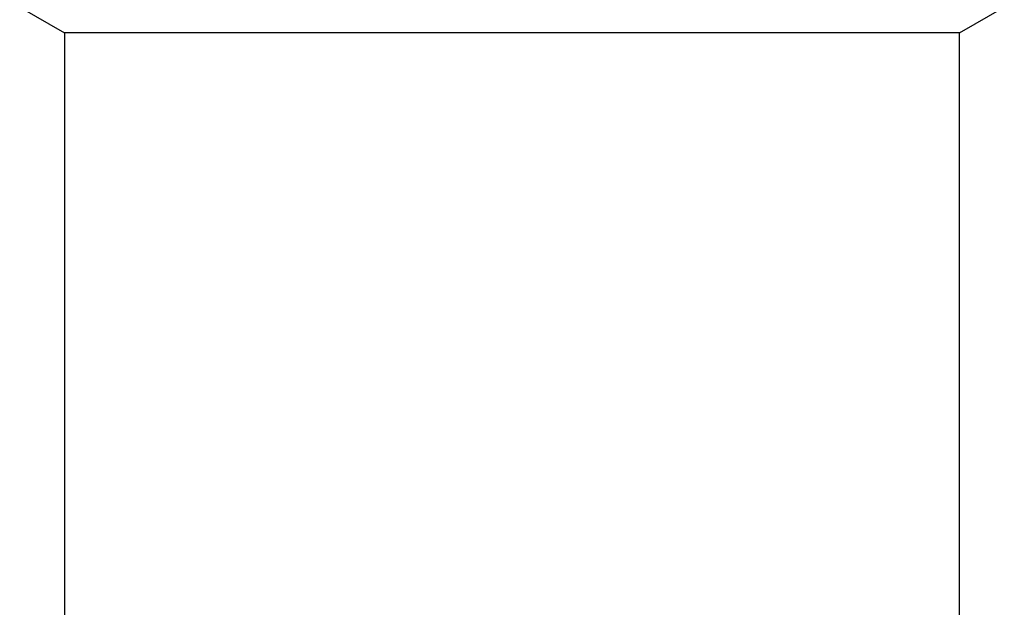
# Model space of a CAD drawing. Header units: millimetres. Extents: x 3674.951 to 3675.188, y 1914.146 to 1915.104.
# Tile 2 of 8: x 3674.988 to 3675.021, y 1914.736 to 1914.756. Entities that reach past the tile are written whole.
import ezdxf

# ---------------------------------------------------------------- set-up
doc = ezdxf.new("R2010")
doc.units = ezdxf.units.MM
doc.layers.add('SANINDUSA', color=3, linetype='Continuous')

msp = doc.modelspace()

# ---------------------------------------------------------------- linework, layer by layer
at = {"layer": 'SANINDUSA'}
for p, q in [((3674.9876, 1914.756552), (3674.9891, 1914.755686)), ((3675.0191, 1914.755686), (3675.0206, 1914.756552)), ((3674.9891, 1914.755686), (3674.9891, 1914.249686)), ((3675.0041, 1914.755686), (3674.9891, 1914.755686)), ((3675.0191, 1914.755686), (3675.0041, 1914.755686)), ((3675.0191, 1914.249686), (3675.0191, 1914.755686))]:
    msp.add_line(p, q, dxfattribs=at)

doc.saveas('drawing.dxf')
